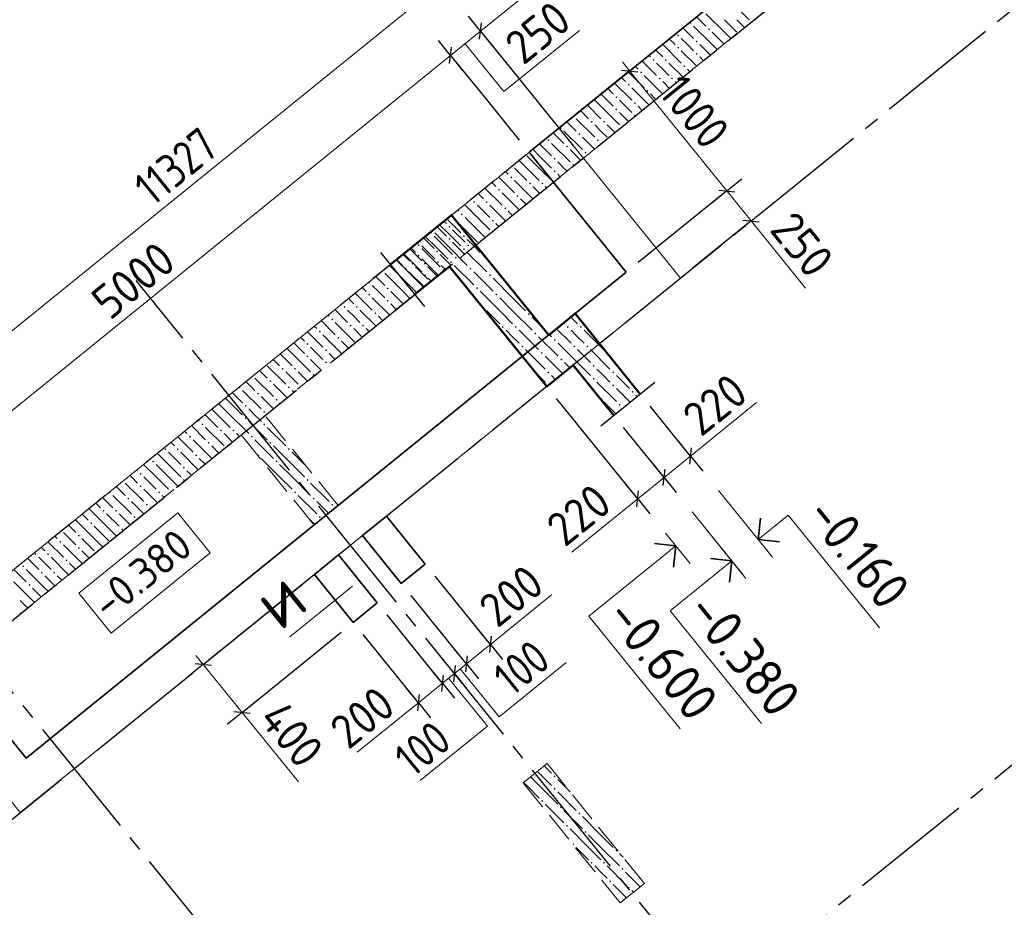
# Model space of a CAD drawing. Header units: millimetres. Extents: x 0 to 59400, y 0 to 42000.
# Tile 27 of 31: x 40098 to 46472, y 28832 to 34581. Entities that reach past the tile are written whole.
import ezdxf

# ---------------------------------------------------------------- set-up
doc = ezdxf.new("R2010")
doc.units = ezdxf.units.MM
doc.linetypes.add('______2', pattern=[270, 200, -70])
doc.linetypes.add('______5', pattern=[1100, 800, -100, 100, -100])
for name, color, linetype, lineweight in [('Standard', 7, 'Continuous', 25), ('ЖБ Перекрытие верхний уровень', 7, 'Continuous', 18), ('ЖБ Перекрытие нижний уровень с отделкой', 7, 'Continuous', 13), ('Общий01', 7, 'Continuous', 13), ('Примечания', 7, 'Continuous', 13), ('Размерная линия_ общее', 7, 'Continuous', 13)]:
    doc.layers.add(name, color=color, linetype=linetype, lineweight=lineweight)
for name, color, linetype, lineweight, true_color in [('ЖБ Пилон', 7, '______2', 13, 0xa0a0a0), ('ЖБ Стена верхний уровень', 7, '______2', 13, 0x656565), ('Оси', 7, '______5', 13, 0x656565)]:
    doc.layers.add(name, color=color, linetype=linetype, lineweight=lineweight, true_color=true_color)
doc.styles.add('ISOCPEUR', font='txt')

msp = doc.modelspace()

# ---------------------------------------------------------------- hatches: boundary and pattern name
at = {"layer": 'ЖБ Пилон', "linetype": 'Continuous', "lineweight": 18, "transparency": 33554687}
for points in [[(43554.1, 29679.6), (43560.6, 29686.1), (43567.1, 29679.6), (43560.6, 29673.1)], [(43554.1, 29599.6), (43560.6, 29606.1), (43567.1, 29599.6), (43560.6, 29593.1)], [(43474.1, 29519.6), (43480.6, 29526.1), (43487.1, 29519.6), (43480.6, 29513.1)], [(43674.1, 29559.6), (43675.8, 29561.3), (43681.6, 29554.1), (43680.6, 29553.1)], [(43594.1, 29479.6), (43600.6, 29486.1), (43607.1, 29479.6), (43600.6, 29473.1)], [(43714.1, 29439.6), (43720.6, 29446.1), (43727.1, 29439.6), (43720.6, 29433.1)], [(43634.1, 29359.6), (43640.6, 29366.1), (43647.1, 29359.6), (43640.6, 29353.1)], [(43754.1, 29319.6), (43760.6, 29326.1), (43767.1, 29319.6), (43760.6, 29313.1)], [(43676.8, 29242.3), (43680.6, 29246.1), (43687.1, 29239.6), (43682.6, 29235.1)], [(43954.1, 29199.6), (43960.6, 29206.1), (43967.1, 29199.6), (43960.6, 29193.1)], [(43794.1, 29119.6), (43800.6, 29126.1), (43807.1, 29119.6), (43800.6, 29113.1)], [(43874.1, 29119.6), (43880.6, 29126.1), (43887.1, 29119.6), (43880.6, 29113.1)], [(43994.1, 29079.6), (44000.6, 29086.1), (44007.1, 29079.6), (44000.6, 29073.1)], [(43914.1, 28999.6), (43920.6, 29006.1), (43927.1, 28999.6), (43920.6, 28993.1)], [(44034.1, 28959.6), (44040.6, 28966.1), (44047.1, 28959.6), (44040.6, 28953.1)]]:
    msp.add_hatch(color=7, dxfattribs=at).paths.add_polyline_path(points, flags=16)
at = {"layer": 'ЖБ Стена верхний уровень', "linetype": 'Continuous', "lineweight": 18, "transparency": 33554687}
for points in [[(44434.1, 34559.6), (44440.6, 34566.1), (44447.1, 34559.6), (44440.6, 34553.1)], [(44354.1, 34479.6), (44360.6, 34486.1), (44367.1, 34479.6), (44360.6, 34473.1)], [(44554.1, 34519.6), (44560.6, 34526.1), (44567.1, 34519.6), (44560.6, 34513.1)], [(44474.1, 34439.6), (44480.6, 34446.1), (44487.1, 34439.6), (44480.6, 34433.1)], [(44354.1, 34399.6), (44360.6, 34406.1), (44367.1, 34399.6), (44360.6, 34393.1)], [(44474.1, 34359.6), (44480.6, 34366.1), (44487.1, 34359.6), (44480.6, 34353.1)], [(44194.1, 34319.6), (44200.6, 34326.1), (44207.1, 34319.6), (44200.6, 34313.1)], [(44274.1, 34319.6), (44280.6, 34326.1), (44287.1, 34319.6), (44280.6, 34313.1)], [(44114.1, 34239.6), (44120.6, 34246.1), (44127.1, 34239.6), (44120.6, 34233.1)], [(44394.1, 34279.6), (44400.6, 34286.1), (44407.1, 34279.6), (44400.6, 34273.1)], [(44234.1, 34199.6), (44240.6, 34206.1), (44247.1, 34199.6), (44240.6, 34193.1)], [(44314.1, 34199.6), (44320.6, 34206.1), (44327.1, 34199.6), (44320.6, 34193.1)], [(44034.1, 34159.6), (44040.6, 34166.1), (44047.1, 34159.6), (44040.6, 34153.1)], [(44154.1, 34119.6), (44160.6, 34126.1), (44167.1, 34119.6), (44160.6, 34113.1)], [(43954.1, 34079.6), (43960.6, 34086.1), (43967.1, 34079.6), (43960.6, 34073.1)], [(44074.1, 34039.6), (44080.6, 34046.1), (44087.1, 34039.6), (44080.6, 34033.1)], [(43954.1, 33999.6), (43960.6, 34006.1), (43967.1, 33999.6), (43960.6, 33993.1)], [(43794.1, 33919.6), (43800.6, 33926.1), (43807.1, 33919.6), (43800.6, 33913.1)], [(43874.1, 33919.6), (43880.6, 33926.1), (43887.1, 33919.6), (43880.6, 33913.1)], [(44074.1, 33959.6), (44080.6, 33966.1), (44086.7, 33960), (44079.5, 33954.2)], [(43594.1, 33879.6), (43600.6, 33886.1), (43607.1, 33879.6), (43600.6, 33873.1)], [(43514.1, 33799.6), (43520.6, 33806.1), (43527.1, 33799.6), (43520.6, 33793.1)], [(43714.1, 33839.6), (43720.6, 33846.1), (43727.1, 33839.6), (43720.6, 33833.1)], [(43834.1, 33799.6), (43840.6, 33806.1), (43847.1, 33799.6), (43840.6, 33793.1)], [(43634.1, 33759.6), (43640.6, 33766.1), (43647.1, 33759.6), (43640.6, 33753.1)], [(43754.1, 33719.6), (43760.6, 33726.1), (43767.1, 33719.6), (43760.6, 33713.1)], [(43554.1, 33679.6), (43560.6, 33686.1), (43567.1, 33679.6), (43560.6, 33673.1)], [(43554.1, 33599.6), (43560.6, 33606.1), (43567.1, 33599.6), (43560.6, 33593.1)], [(43674.1, 33639.6), (43680.6, 33646.1), (43687.1, 33639.6), (43680.6, 33633.1)], [(43274.1, 33559.6), (43280.6, 33566.1), (43287.1, 33559.6), (43280.6, 33553.1)], [(43194.1, 33479.6), (43200.6, 33486.1), (43207.1, 33479.6), (43200.6, 33473.1)], [(43394.1, 33519.6), (43400.6, 33526.1), (43407.1, 33519.6), (43400.6, 33513.1)], [(43474.1, 33519.6), (43480.6, 33526.1), (43487.1, 33519.6), (43480.6, 33513.1)], [(43034.1, 33399.6), (43040.6, 33406.1), (43047.1, 33399.6), (43040.6, 33393.1)], [(43114.1, 33399.6), (43120.6, 33406.1), (43127.1, 33399.6), (43120.6, 33393.1)], [(43314.1, 33439.6), (43320.6, 33446.1), (43327.1, 33439.6), (43320.6, 33433.1)], [(43234.1, 33359.6), (43240.6, 33366.1), (43247.1, 33359.6), (43240.6, 33353.1)], [(42954.1, 33319.6), (42960.6, 33326.1), (42967.1, 33319.6), (42960.6, 33313.1)], [(43154.1, 33279.6), (43160.6, 33286.1), (43167.1, 33279.6), (43160.6, 33273.1)], [(42874.1, 33239.6), (42880.6, 33246.1), (42887.1, 33239.6), (42880.6, 33233.1)], [(42754.1, 33199.6), (42760.6, 33206.1), (42767.1, 33199.6), (42760.6, 33193.1)], [(42874.1, 33159.6), (42880.6, 33166.1), (42887.1, 33159.6), (42880.6, 33153.1)], [(42674.1, 33119.6), (42680.6, 33126.1), (42687.1, 33119.6), (42680.6, 33113.1)], [(42794.1, 33079.6), (42800.6, 33086.1), (42807.1, 33079.6), (42800.6, 33073.1)], [(42994.1, 33119.6), (43000.6, 33126.1), (43007.1, 33119.6), (43000.6, 33113.1)], [(42914.1, 33039.6), (42920.6, 33046.1), (42927.1, 33039.6), (42920.6, 33033.1)], [(42634.1, 32999.6), (42640.6, 33006.1), (42647.1, 32999.6), (42640.6, 32993.1)], [(42714.1, 32999.6), (42720.6, 33006.1), (42727.1, 32999.6), (42720.6, 32993.1)], [(42834.1, 32959.6), (42840.6, 32966.1), (42847.1, 32959.6), (42840.6, 32953.1)], [(42554.1, 32919.6), (42560.6, 32926.1), (42567.1, 32919.6), (42560.6, 32913.1)], [(42361.8, 32884.9), (42367.1, 32879.6), (42360.6, 32873.1), (42354.6, 32879.1)], [(42474.1, 32839.6), (42480.6, 32846.1), (42487.1, 32839.6), (42480.6, 32833.1)], [(42354.1, 32799.6), (42360.6, 32806.1), (42367.1, 32799.6), (42360.6, 32793.1)], [(42474.1, 32759.6), (42480.6, 32766.1), (42487.1, 32759.6), (42480.6, 32753.1)], [(42194.1, 32719.6), (42200.6, 32726.1), (42207.1, 32719.6), (42200.6, 32713.1)], [(42274.1, 32719.6), (42280.6, 32726.1), (42287.1, 32719.6), (42280.6, 32713.1)], [(42114.1, 32639.6), (42120.6, 32646.1), (42127.1, 32639.6), (42120.6, 32633.1)], [(42394.1, 32679.6), (42400.6, 32686.1), (42407.1, 32679.6), (42400.6, 32673.1)], [(42234.1, 32599.6), (42240.6, 32606.1), (42247.1, 32599.6), (42240.6, 32593.1)], [(42314.1, 32599.6), (42320.6, 32606.1), (42327.1, 32599.6), (42320.6, 32593.1)], [(42034.1, 32559.6), (42040.6, 32566.1), (42047.1, 32559.6), (42040.6, 32553.1)], [(42154.1, 32519.6), (42160.6, 32526.1), (42167.1, 32519.6), (42160.6, 32513.1)], [(41954.1, 32479.6), (41960.6, 32486.1), (41967.1, 32479.6), (41960.6, 32473.1)], [(42074.1, 32439.6), (42080.6, 32446.1), (42087.1, 32439.6), (42080.6, 32433.1)], [(41954.1, 32399.6), (41960.6, 32406.1), (41967.1, 32399.6), (41960.6, 32393.1)], [(41794.1, 32319.6), (41800.6, 32326.1), (41807.1, 32319.6), (41800.6, 32313.1)], [(41874.1, 32319.6), (41880.6, 32326.1), (41887.1, 32319.6), (41880.6, 32313.1)], [(42074.1, 32359.6), (42080.6, 32366.1), (42087.1, 32359.6), (42080.6, 32353.1)], [(41994.1, 32279.6), (42000.6, 32286.1), (42007.1, 32279.6), (42000.6, 32273.1)], [(41521.9, 32204.8), (41527.1, 32199.6), (41520.6, 32193.1), (41514.7, 32198.9)], [(41714.1, 32239.6), (41720.6, 32246.1), (41727.1, 32239.6), (41720.6, 32233.1)], [(41834.1, 32199.6), (41840.6, 32206.1), (41847.1, 32199.6), (41840.6, 32193.1)], [(41634.1, 32159.6), (41640.6, 32166.1), (41647.1, 32159.6), (41640.6, 32153.1)], [(41554.1, 32079.6), (41560.6, 32086.1), (41567.1, 32079.6), (41560.6, 32073.1)], [(41754.1, 32119.6), (41760.6, 32126.1), (41767.1, 32119.6), (41760.6, 32113.1)], [(41554.1, 31999.6), (41560.6, 32006.1), (41567.1, 31999.6), (41560.6, 31993.1)], [(41674.1, 32039.6), (41680.6, 32046.1), (41687.1, 32039.6), (41680.6, 32033.1)], [(41274.1, 31959.6), (41280.6, 31966.1), (41287.1, 31959.6), (41280.6, 31953.1)], [(41674.1, 31959.6), (41680.6, 31966.1), (41687.1, 31959.6), (41680.6, 31953.1)], [(41194.1, 31879.6), (41200.6, 31886.1), (41207.1, 31879.6), (41200.6, 31873.1)], [(41394.1, 31919.6), (41400.6, 31926.1), (41407.1, 31919.6), (41400.6, 31913.1)], [(41474.1, 31919.6), (41480.6, 31926.1), (41487.1, 31919.6), (41480.6, 31913.1)], [(41594.1, 31879.6), (41600.6, 31886.1), (41607.1, 31879.6), (41600.6, 31873.1)], [(41314.1, 31839.6), (41320.6, 31846.1), (41327.1, 31839.6), (41320.6, 31833.1)], [(41714.1, 31839.6), (41720.6, 31846.1), (41727.1, 31839.6), (41720.6, 31833.1)], [(41034.1, 31799.6), (41040.6, 31806.1), (41047.1, 31799.6), (41040.6, 31793.1)], [(41114.1, 31799.6), (41120.6, 31806.1), (41127.1, 31799.6), (41120.6, 31793.1)], [(41234.1, 31759.6), (41240.6, 31766.1), (41247.1, 31759.6), (41240.6, 31753.1)], [(41636.4, 31761.9), (41640.6, 31766.1), (41647.1, 31759.6), (41642.3, 31754.8)], [(41834.1, 31799.6), (41840.6, 31806.1), (41847.1, 31799.6), (41840.6, 31793.1)], [(40954.1, 31719.6), (40960.6, 31726.1), (40967.1, 31719.6), (40960.6, 31713.1)], [(41154.1, 31679.6), (41160.6, 31686.1), (41167.1, 31679.6), (41160.6, 31673.1)], [(41754.1, 31719.6), (41760.6, 31726.1), (41767.1, 31719.6), (41760.6, 31713.1)], [(41954.1, 31679.6), (41957.6, 31683.1), (41963.4, 31675.9), (41960.6, 31673.1)], [(40874.1, 31639.6), (40880.6, 31646.1), (40887.1, 31639.6), (40880.6, 31633.1)], [(40874.1, 31559.6), (40880.6, 31566.1), (40887.1, 31559.6), (40880.6, 31553.1)], [(41154.1, 31599.6), (41160.6, 31606.1), (41167.1, 31599.6), (41160.6, 31593.1)], [(41954.1, 31599.6), (41960.6, 31606.1), (41967.1, 31599.6), (41960.6, 31593.1)], [(40682, 31524.6), (40687.1, 31519.6), (40680.6, 31513.1), (40674.8, 31518.8)], [(40994.1, 31519.6), (41000.6, 31526.1), (41007.1, 31519.6), (41000.6, 31513.1)], [(41078.6, 31524.1), (41080.6, 31526.1), (41080.8, 31525.9)], [(41874.1, 31519.6), (41880.6, 31526.1), (41887.1, 31519.6), (41880.6, 31513.1)], [(40794.1, 31479.6), (40800.6, 31486.1), (40807.1, 31479.6), (40800.6, 31473.1)], [(40914.1, 31439.6), (40920.6, 31446.1), (40927.1, 31439.6), (40920.6, 31433.1)], [(41994.1, 31479.6), (42000.6, 31486.1), (42007.1, 31479.6), (42000.6, 31473.1)], [(42114.1, 31439.6), (42120.6, 31446.1), (42127.1, 31439.6), (42120.6, 31433.1)], [(40634.1, 31399.6), (40640.6, 31406.1), (40647.1, 31399.6), (40640.6, 31393.1)], [(40714.1, 31399.6), (40720.6, 31406.1), (40727.1, 31399.6), (40720.6, 31393.1)], [(40834.1, 31359.6), (40840.6, 31366.1), (40847.1, 31359.6), (40840.6, 31353.1)], [(42034.1, 31359.6), (42040.6, 31366.1), (42047.1, 31359.6), (42040.6, 31353.1)], [(40554.1, 31319.6), (40560.6, 31326.1), (40567.1, 31319.6), (40560.6, 31313.1)], [(40474.1, 31239.6), (40480.6, 31246.1), (40487.1, 31239.6), (40480.6, 31233.1)], [(40754.1, 31279.6), (40760.6, 31286.1), (40767.1, 31279.6), (40760.6, 31273.1)], [(40354.1, 31199.6), (40360.6, 31206.1), (40367.1, 31199.6), (40360.6, 31193.1)], [(40194.1, 31119.6), (40200.6, 31126.1), (40207.1, 31119.6), (40200.6, 31113.1)], [(40274.1, 31119.6), (40280.6, 31126.1), (40287.1, 31119.6), (40280.6, 31113.1)], [(40474.1, 31159.6), (40480.6, 31166.1), (40487.1, 31159.6), (40480.6, 31153.1)], [(40114.1, 31039.6), (40120.6, 31046.1), (40127.1, 31039.6), (40120.6, 31033.1)], [(40394.1, 31079.6), (40400.6, 31086.1), (40407.1, 31079.6), (40400.6, 31073.1)], [(40234.1, 30999.6), (40240.6, 31006.1), (40247.1, 30999.6), (40240.6, 30993.1)], [(40314.1, 30999.6), (40320.6, 31006.1), (40327.1, 30999.6), (40320.6, 30993.1)], [(40154.1, 30919.6), (40160.6, 30926.1), (40167.1, 30919.6), (40160.6, 30913.1)]]:
    msp.add_hatch(color=7, dxfattribs=at).paths.add_polyline_path(points, flags=16)
at = {"layer": 'Общий01', "linetype": 'Continuous', "lineweight": 13, "transparency": 33554687}
for points in [[(42974.1, 33172), (42967.6, 33178.5), (42974.1, 33185), (42980.6, 33178.5)], [(42680.1, 33130), (42673.6, 33136.5), (42678.1, 33141.1), (42680.3, 33142.8), (42686.6, 33136.5)], [(42974.1, 33088), (42967.6, 33094.5), (42974.1, 33101), (42980.6, 33094.5)], [(42680.1, 33046), (42673.6, 33052.5), (42680.1, 33059), (42686.6, 33052.5)], [(43100.1, 33046), (43093.6, 33052.5), (43100.1, 33059), (43106.6, 33052.5)], [(42596.1, 32962), (42589.6, 32968.5), (42596.1, 32975), (42602.6, 32968.5)], [(42806.1, 33004), (42799.6, 33010.5), (42806.1, 33017), (42812.6, 33010.5)], [(42890.1, 33004), (42883.6, 33010.5), (42890.1, 33017), (42896.6, 33010.5)], [(43016.1, 32962), (43009.6, 32968.5), (43016.1, 32975), (43022.6, 32968.5)], [(42722.1, 32920), (42715.6, 32926.5), (42722.1, 32933), (42728.6, 32926.5)], [(43142.1, 32920), (43135.6, 32926.5), (43142.1, 32933), (43148.6, 32926.5)], [(42638.1, 32836), (42631.6, 32842.5), (42638.1, 32849), (42644.6, 32842.5)], [(43058.1, 32836), (43051.6, 32842.5), (43058.1, 32849), (43064.6, 32842.5)], [(43184.1, 32794), (43177.6, 32800.5), (43184.1, 32807), (43190.6, 32800.5)], [(43094.7, 32717.6), (43100.1, 32723), (43106.6, 32716.5), (43100.5, 32710.4)], [(43394.1, 32668), (43387.6, 32674.5), (43394.1, 32681), (43400.6, 32674.5)], [(43226.1, 32584), (43219.6, 32590.5), (43226.1, 32597), (43232.6, 32590.5)], [(43310.1, 32584), (43303.6, 32590.5), (43310.1, 32597), (43316.6, 32590.5)], [(43646.1, 32584), (43639.6, 32590.5), (43646.1, 32597), (43652.6, 32590.5)], [(43730.1, 32584), (43723.6, 32590.5), (43730.1, 32597), (43736.6, 32590.5)], [(43436.1, 32542), (43429.6, 32548.5), (43436.1, 32555), (43442.6, 32548.5)], [(43562.1, 32500), (43555.6, 32506.5), (43562.1, 32513), (43568.6, 32506.5)], [(43352.1, 32458), (43345.6, 32464.5), (43352.1, 32471), (43358.6, 32464.5)], [(43688.1, 32458), (43681.6, 32464.5), (43688.1, 32471), (43694.6, 32464.5)], [(43772.1, 32458), (43765.6, 32464.5), (43772.1, 32471), (43778.6, 32464.5)], [(43478.1, 32416), (43471.6, 32422.5), (43478.1, 32429), (43484.6, 32422.5)], [(43604.1, 32374), (43597.6, 32380.5), (43604.1, 32387), (43610.6, 32380.5)], [(43898.1, 32416), (43891.6, 32422.5), (43896.2, 32427.1), (43902, 32419.9)], [(43814.1, 32332), (43807.6, 32338.5), (43814.1, 32345), (43820.6, 32338.5)], [(43520.1, 32290), (43513.6, 32296.5), (43520.1, 32303), (43526.6, 32296.5)], [(43814.1, 32248), (43807.6, 32254.5), (43814.1, 32261), (43820.6, 32254.5)], [(43940.1, 32290), (43933.6, 32296.5), (43940.1, 32303), (43946.6, 32296.5)], [(43515.4, 32210.6), (43513.6, 32212.5), (43520.1, 32219), (43522.6, 32216.4)], [(43940.1, 32206), (43933.6, 32212.5), (43940.1, 32219), (43946.6, 32212.5)], [(43852.5, 32131.4), (43856.1, 32135), (43862.6, 32128.5), (43858.3, 32124.2)], [(44066.1, 32164), (44059.6, 32170.5), (44066.1, 32177), (44072.6, 32170.5)], [(43982.1, 32080), (43975.6, 32086.5), (43982.1, 32093), (43988.6, 32086.5)]]:
    msp.add_hatch(color=7, dxfattribs=at).paths.add_polyline_path(points, flags=16)

# ---------------------------------------------------------------- linework, layer by layer
at = {"layer": 'Standard', "color": 7, "linetype": 'Continuous', "lineweight": 13, "transparency": 33554687}
msp.add_line((42252.4, 30912.6), (41847, 30584.3), dxfattribs=at)
at = {"layer": 'ЖБ Перекрытие верхний уровень', "color": 7, "linetype": 'Continuous', "lineweight": 35, "transparency": 33554687}
for p, q in [((46406.9, 36160.3), (43395.1, 33721.6)), ((43395.1, 33721.6), (44024.4, 32944.5)), ((44024.4, 32944.5), (40138.7, 29797.9)), ((42472, 31365.7), (42316.6, 31239.8)), ((42723.7, 31054.8), (42472, 31365.7)), ((42316.6, 31239.8), (42568.3, 30929)), ((42161.2, 31114), (42005.7, 30988.1)), ((42412.9, 30803.1), (42161.2, 31114)), ((42568.3, 30929), (42723.7, 31054.8)), ((42005.7, 30988.1), (42257.5, 30677.2)), ((42257.5, 30677.2), (42412.9, 30803.1)), ((40138.7, 29797.9), (39509.4, 30575))]:
    msp.add_line(p, q, dxfattribs=at)
at = {"layer": 'ЖБ Перекрытие нижний уровень с отделкой', "color": 7, "linetype": 'Continuous', "lineweight": 18, "transparency": 33554687}
for p, q in [((43589.4, 33879), (39315.1, 30417.7)), ((44376, 32907.5), (43589.4, 33879)), ((40101.7, 29446.3), (44376, 32907.5)), ((39315.1, 30417.7), (40101.7, 29446.3))]:
    msp.add_line(p, q, dxfattribs=at)
at = {"layer": 'ЖБ Пилон', "color": 253, "linetype": '______2', "lineweight": 13, "true_color": 0xa0a0a0, "transparency": 33554687}
for p, q in [((43512.3, 29763.3), (43356.9, 29637.4)), ((44141.6, 28986.1), (43512.3, 29763.3)), ((43356.9, 29637.4), (43986.2, 28860.2)), ((43986.2, 28860.2), (44141.6, 28986.1))]:
    msp.add_line(p, q, dxfattribs=at)
at = {"layer": 'ЖБ Пилон', "color": 9, "linetype": 'Continuous', "lineweight": 18, "true_color": 0xc7c7c7, "transparency": 33554687}
for p, q in [((43460.6, 29699.6), (43448.5, 29711.6)), ((43492.7, 29747.4), (43540.6, 29699.6)), ((43404.3, 29675.8), (43460.6, 29619.6)), ((43460.6, 29699.6), (43540.6, 29619.6)), ((43620.6, 29619.6), (43580.6, 29659.6)), ((43380.6, 29619.6), (43360.1, 29640)), ((43380.6, 29619.6), (43460.6, 29539.6)), ((43460.6, 29619.6), (43580.6, 29499.6)), ((43580.6, 29579.6), (43700.6, 29459.6)), ((43660.6, 29579.6), (43620.6, 29619.6)), ((43500.6, 29499.6), (43620.6, 29379.6)), ((43620.6, 29459.6), (43740.6, 29339.6)), ((43860.6, 29299.6), (43740.6, 29419.6)), ((43780.6, 29219.6), (43660.6, 29339.6)), ((43780.6, 29299.6), (43860.6, 29219.6)), ((43860.6, 29299.6), (43940.6, 29219.6)), ((43700.6, 29219.6), (43780.6, 29139.6)), ((43780.6, 29219.6), (43860.6, 29139.6)), ((43860.6, 29219.6), (43980.6, 29099.6)), ((43980.6, 29179.6), (44003.6, 29156.5)), ((43860.6, 29059.6), (43820.6, 29099.6)), ((43900.6, 29099.6), (44020.6, 28979.6)), ((43900.6, 29019.6), (43860.6, 29059.6)), ((44020.6, 29059.6), (44115.3, 28964.8)), ((43940.6, 28979.6), (44026.9, 28893.2)), ((44071.1, 28929), (44060.6, 28939.6))]:
    msp.add_line(p, q, dxfattribs=at)
at = {"layer": 'ЖБ Стена верхний уровень', "color": 251, "linetype": '______2', "lineweight": 13, "true_color": 0x656565, "transparency": 33554687}
for p, q in [((46406.5, 36160.3), (43589.4, 33879)), ((43746.7, 33684.7), (46563.9, 35966)), ((43589.4, 33879), (39315.1, 30417.7)), ((41687.3, 32017), (43746.7, 33684.7)), ((42159.3, 31434.1), (41687.3, 32017)), ((39472.4, 30223.4), (41531.8, 31891.1)), ((41531.8, 31891.1), (42003.8, 31308.3)), ((42003.8, 31308.3), (42159.3, 31434.1))]:
    msp.add_line(p, q, dxfattribs=at)
at = {"layer": 'ЖБ Стена верхний уровень', "color": 9, "linetype": 'Continuous', "lineweight": 18, "true_color": 0xc7c7c7, "transparency": 33554687}
for p, q in [((44700.6, 34699.6), (44820.6, 34579.6)), ((44660.6, 34499.6), (44540.6, 34619.6)), ((44480, 34600.2), (44540.6, 34539.6)), ((44660.6, 34579.6), (44740.6, 34499.6)), ((44740.6, 34579.6), (44790.3, 34529.8)), ((44391.6, 34528.6), (44460.6, 34459.6)), ((44580.6, 34419.6), (44460.6, 34539.6)), ((44580.6, 34499.6), (44657.7, 34422.4)), ((44660.6, 34499.6), (44701.9, 34458.2)), ((44303.2, 34457), (44340.6, 34419.6)), ((44420.6, 34419.6), (44380.6, 34459.6)), ((44214.7, 34385.4), (44260.6, 34339.6)), ((44259, 34421.2), (44260.6, 34419.6)), ((44260.6, 34419.6), (44380.6, 34299.6)), ((44380.6, 34379.6), (44480.9, 34279.2)), ((44460.6, 34379.6), (44420.6, 34419.6)), ((44500.6, 34419.6), (44569.3, 34350.8)), ((44580.6, 34419.6), (44613.5, 34386.6)), ((44126.3, 34313.8), (44220.6, 34219.6)), ((44170.5, 34349.6), (44180.6, 34339.6)), ((44260.6, 34259.6), (44220.6, 34299.6)), ((44300.6, 34299.6), (44392.5, 34207.6)), ((44500.6, 34339.6), (44525.1, 34315)), ((44037.9, 34242.2), (44140.6, 34139.6)), ((44082.1, 34278), (44100.6, 34259.6)), ((44300.6, 34219.6), (44260.6, 34259.6)), ((44420.6, 34259.6), (44436.7, 34243.4)), ((43949.5, 34170.6), (44060.6, 34059.6)), ((43993.7, 34206.4), (44020.6, 34179.6)), ((44259.9, 34100.3), (44140.6, 34219.6)), ((44260.6, 34179.6), (44304.1, 34136)), ((44340.6, 34179.6), (44348.3, 34171.8)), ((43905.3, 34134.8), (43940.6, 34099.6)), ((44171.5, 34028.7), (44060.6, 34139.6)), ((43816.9, 34063.2), (43860.6, 34019.6)), ((43861.1, 34099), (43940.6, 34019.6)), ((44020.6, 34019.6), (43980.6, 34059.6)), ((44180.6, 34099.6), (44215.7, 34064.5)), ((43728.5, 33991.6), (43780.6, 33939.6)), ((43780.6, 34019.6), (43772.7, 34027.4)), ((43780.6, 34019.6), (43860.6, 33939.6)), ((43860.6, 34019.6), (43980.6, 33899.6)), ((43980.6, 33979.6), (44038.9, 33921.3)), ((44060.6, 33979.6), (44020.6, 34019.6)), ((44100.6, 34019.6), (44127.3, 33992.9)), ((43640.1, 33920), (43700.6, 33859.6)), ((43700.6, 33939.6), (43820.6, 33819.6)), ((43551.7, 33848.5), (43620.6, 33779.6)), ((43620.6, 33859.6), (43740.6, 33739.6)), ((43860.6, 33859.6), (43820.6, 33899.6)), ((43900.6, 33819.6), (43860.6, 33859.6)), ((43900.6, 33899.6), (43950.5, 33849.7)), ((43817.9, 33742.3), (43740.6, 33819.6)), ((43460.6, 33699.6), (43419.1, 33741.1)), ((43463.3, 33776.9), (43540.6, 33699.6)), ((43540.6, 33779.6), (43660.6, 33659.6)), ((43729.4, 33670.7), (43660.6, 33739.6)), ((43860.6, 33779.6), (43862.1, 33778.1)), ((43380.6, 33619.6), (43330.7, 33669.5)), ((43380.6, 33699.6), (43460.6, 33619.6)), ((43460.6, 33699.6), (43540.6, 33619.6)), ((43620.6, 33619.6), (43580.6, 33659.6)), ((43260.6, 33579.6), (43242.3, 33597.9)), ((43300.6, 33619.6), (43380.6, 33539.6)), ((43380.6, 33619.6), (43460.6, 33539.6)), ((43460.6, 33619.6), (43552.6, 33527.5)), ((43641, 33599.1), (43620.6, 33619.6)), ((43198.1, 33562.1), (43300.6, 33459.6)), ((43300.6, 33539.6), (43420, 33420.1)), ((43580.6, 33579.6), (43596.8, 33563.3)), ((43109.6, 33490.5), (43220.6, 33379.6)), ((43153.8, 33526.3), (43180.6, 33499.6)), ((43460.6, 33459.6), (43420.6, 33499.6)), ((43500.6, 33499.6), (43508.4, 33491.7)), ((43100.6, 33419.6), (43065.4, 33454.7)), ((43220.6, 33459.6), (43331.6, 33348.5)), ((43375.8, 33384.3), (43340.6, 33419.6)), ((43464.2, 33455.9), (43460.6, 33459.6)), ((42932.8, 33347.3), (42940.6, 33339.6)), ((43060.6, 33299.6), (42977, 33383.1)), ((43060.6, 33379.6), (43140.6, 33299.6)), ((43140.6, 33379.6), (43243.2, 33277)), ((43287.4, 33312.7), (43260.6, 33339.6)), ((42844.4, 33275.7), (42860.6, 33259.6)), ((42980.6, 33219.6), (42888.6, 33311.5)), ((42980.6, 33299.6), (43060.6, 33219.6)), ((43060.6, 33299.6), (43140.6, 33219.6)), ((42820.6, 33219.6), (42800.2, 33239.9)), ((42860.6, 33179.6), (42820.6, 33219.6)), ((42900.6, 33219.6), (42980.6, 33139.6)), ((42980.6, 33219.6), (43060.6, 33139.6)), ((43060.6, 33219.6), (43110.6, 33169.6)), ((43199, 33241.2), (43180.6, 33259.6)), ((42711.8, 33168.3), (42780.6, 33099.6)), ((42780.6, 33179.6), (42900.6, 33059.6)), ((42660.6, 33059.6), (42623.4, 33096.7)), ((42700.6, 33099.6), (42820.6, 32979.6)), ((42900.6, 33139.6), (42978, 33062.2)), ((43022.2, 33098), (43020.6, 33099.6)), ((42579.2, 33060.9), (42620.6, 33019.6)), ((42700.6, 33019.6), (42660.6, 33059.6)), ((42820.6, 33059.6), (42889.6, 32990.6)), ((42490.8, 32989.4), (42540.6, 32939.6)), ((42660.6, 32899.6), (42540.6, 33019.6)), ((42660.6, 32979.6), (42740.6, 32899.6)), ((42740.6, 32979.6), (42801.2, 32919)), ((42402.4, 32917.8), (42460.6, 32859.6)), ((42580.6, 32819.6), (42460.6, 32939.6)), ((42580.6, 32899.6), (42660.6, 32819.6)), ((42660.6, 32899.6), (42712.7, 32847.4)), ((42314, 32846.2), (42340.6, 32819.6)), ((42420.6, 32819.6), (42380.6, 32859.6)), ((42225.6, 32774.6), (42260.6, 32739.6)), ((42269.8, 32810.4), (42380.6, 32699.6)), ((42380.6, 32779.6), (42491.7, 32668.4)), ((42460.6, 32779.6), (42420.6, 32819.6)), ((42500.6, 32819.6), (42580.1, 32740)), ((42580.6, 32819.6), (42624.3, 32775.8)), ((42660.6, 32819.6), (42668.5, 32811.6)), ((42137.2, 32703), (42220.6, 32619.6)), ((42500.6, 32739.6), (42535.9, 32704.2)), ((42093, 32667.2), (42100.6, 32659.6)), ((42260.6, 32659.6), (42220.6, 32699.6)), ((42300.6, 32619.6), (42260.6, 32659.6)), ((42300.6, 32699.6), (42403.3, 32596.8)), ((42420.6, 32659.6), (42447.5, 32632.6)), ((42004.5, 32595.6), (42020.6, 32579.6)), ((42048.7, 32631.4), (42140.6, 32539.6)), ((42260.6, 32499.6), (42140.6, 32619.6)), ((42260.6, 32579.6), (42314.9, 32525.2)), ((42340.6, 32579.6), (42359.1, 32561)), ((41916.1, 32524), (41940.6, 32499.6)), ((41960.3, 32559.8), (42060.6, 32459.6)), ((42180.6, 32419.6), (42060.6, 32539.6)), ((41827.7, 32452.4), (41860.6, 32419.6)), ((41871.9, 32488.2), (41940.6, 32419.6)), ((42020.6, 32419.6), (41980.6, 32459.6)), ((42180.6, 32499.6), (42226.5, 32453.6)), ((42260.6, 32499.6), (42270.7, 32489.4)), ((41783.5, 32416.6), (41860.6, 32339.6)), ((41860.6, 32419.6), (41980.6, 32299.6)), ((42060.6, 32379.6), (42020.6, 32419.6)), ((42100.6, 32419.6), (42138.1, 32382.1)), ((42180.6, 32419.6), (42182.3, 32417.8)), ((41700.6, 32339.6), (41820.6, 32219.6)), ((41739.3, 32380.8), (41780.6, 32339.6)), ((41980.6, 32379.6), (42049.7, 32310.5)), ((41620.6, 32259.6), (41740.6, 32139.6)), ((41650.9, 32309.2), (41700.6, 32259.6)), ((41860.6, 32259.6), (41820.6, 32299.6)), ((41900.6, 32219.6), (41860.6, 32259.6)), ((41900.6, 32299.6), (41961.3, 32238.9)), ((41562.5, 32237.6), (41620.6, 32179.6)), ((41828.7, 32131.5), (41740.6, 32219.6)), ((41460.6, 32099.6), (41429.9, 32130.3)), ((41474.1, 32166.1), (41540.6, 32099.6)), ((41540.6, 32179.6), (41660.6, 32059.6)), ((41740.3, 32059.9), (41660.6, 32139.6)), ((41860.6, 32179.6), (41872.9, 32167.3)), ((41385.7, 32094.5), (41460.6, 32019.6)), ((41460.6, 32099.6), (41540.6, 32019.6)), ((41780.6, 32099.6), (41784.5, 32095.7)), ((41300.6, 32019.6), (41380.6, 31939.6)), ((41380.6, 32019.6), (41341.5, 32058.7)), ((41380.6, 32019.6), (41460.6, 31939.6)), ((41460.6, 32019.6), (41563.4, 31916.7)), ((41620.6, 32019.6), (41580.6, 32059.6)), ((41651.8, 31988.3), (41620.6, 32019.6)), ((41208.9, 31951.3), (41300.6, 31859.6)), ((41260.6, 31979.6), (41253.1, 31987.1)), ((41300.6, 31939.6), (41420.6, 31819.6)), ((41580.6, 31979.6), (41607.6, 31952.5)), ((41607.6, 31952.5), (41700.6, 31859.6)), ((41660.6, 31979.6), (41651.8, 31988.3)), ((41700.6, 31939.6), (41820.6, 31819.6)), ((41120.5, 31879.7), (41220.6, 31779.6)), ((41164.7, 31915.5), (41180.6, 31899.6)), ((41460.6, 31859.6), (41420.6, 31899.6)), ((41500.6, 31899.6), (41519.2, 31880.9)), ((41563.4, 31916.7), (41580.6, 31899.6)), ((41100.6, 31819.6), (41076.3, 31843.9)), ((41220.6, 31859.6), (41340.6, 31739.6)), ((41386.6, 31773.5), (41340.6, 31819.6)), ((41475, 31845.1), (41460.6, 31859.6)), ((41620.6, 31859.6), (41740.6, 31739.6)), ((41860.6, 31699.6), (41740.6, 31819.6)), ((41060.6, 31699.6), (40987.8, 31772.3)), ((41060.6, 31779.6), (41140.6, 31699.6)), ((41140.6, 31779.6), (41254, 31666.1)), ((41860.6, 31779.6), (41940.6, 31699.6)), ((40980.6, 31619.6), (40899.4, 31700.7)), ((40980.6, 31699.6), (41060.6, 31619.6)), ((41060.6, 31699.6), (41140.6, 31619.6)), ((41298.2, 31701.9), (41260.6, 31739.6)), ((41780.6, 31619.6), (41660.6, 31739.6)), ((41780.6, 31699.6), (41860.6, 31619.6)), ((41860.6, 31699.6), (41940.6, 31619.6)), ((40820.6, 31619.6), (40811, 31629.1)), ((40860.6, 31579.6), (40820.6, 31619.6)), ((40855.2, 31664.9), (40860.6, 31659.6)), ((40900.6, 31619.6), (40980.6, 31539.6)), ((40980.6, 31619.6), (41060.6, 31539.6)), ((41060.6, 31619.6), (41121.4, 31558.7)), ((41209.8, 31630.3), (41180.6, 31659.6)), ((41780.6, 31619.6), (41860.6, 31539.6)), ((41860.6, 31619.6), (41980.6, 31499.6)), ((40722.6, 31557.5), (40780.6, 31499.6)), ((40780.6, 31579.6), (40900.6, 31459.6)), ((41980.6, 31579.6), (42100.6, 31459.6)), ((40700.6, 31499.6), (40820.6, 31379.6)), ((40900.6, 31539.6), (40988.8, 31451.4)), ((41033, 31487.2), (41020.6, 31499.6)), ((41900.6, 31499.6), (42020.6, 31379.6)), ((40590, 31450.1), (40620.6, 31419.6)), ((40660.6, 31459.6), (40634.2, 31485.9)), ((40700.6, 31419.6), (40660.6, 31459.6)), ((40820.6, 31459.6), (40900.4, 31379.8)), ((42020.6, 31459.6), (42096.7, 31383.5)), ((40501.6, 31378.5), (40540.6, 31339.6)), ((40660.6, 31299.6), (40545.8, 31414.3)), ((40660.6, 31379.6), (40740.6, 31299.6)), ((40740.6, 31379.6), (40812, 31308.2)), ((40944.6, 31415.6), (40940.6, 31419.6)), ((42140.9, 31419.3), (42140.6, 31419.6)), ((40413.2, 31307), (40460.6, 31259.6)), ((40580.6, 31219.6), (40460.6, 31339.6)), ((40580.6, 31299.6), (40660.6, 31219.6)), ((40660.6, 31299.6), (40723.6, 31236.6)), ((41969.5, 31350.7), (42008.3, 31311.9)), ((40324.8, 31235.4), (40340.6, 31219.6)), ((40420.6, 31219.6), (40380.6, 31259.6)), ((40280.6, 31199.6), (40380.6, 31099.6)), ((40380.6, 31179.6), (40500.6, 31059.6)), ((40460.6, 31179.6), (40420.6, 31219.6)), ((40500.6, 31219.6), (40580.6, 31139.6)), ((40580.6, 31219.6), (40635.1, 31165)), ((40660.6, 31219.6), (40679.4, 31200.8)), ((40236.4, 31163.8), (40260.6, 31139.6)), ((40500.6, 31139.6), (40546.7, 31093.4)), ((40148, 31092.2), (40220.6, 31019.6)), ((40260.6, 31059.6), (40220.6, 31099.6)), ((40300.6, 31019.6), (40260.6, 31059.6)), ((40300.6, 31099.6), (40414.1, 30986)), ((40420.6, 31059.6), (40458.3, 31021.8)), ((40059.6, 31020.6), (40140.6, 30939.6)), ((40260.6, 30899.6), (40140.6, 31019.6)), ((40180.6, 30819.6), (40060.6, 30939.6)), ((40260.6, 30979.6), (40325.7, 30914.4)), ((40340.6, 30979.6), (40369.9, 30950.2)), ((40180.6, 30899.6), (40237.3, 30842.8)), ((40260.6, 30899.6), (40281.5, 30878.6)), ((40100.6, 30819.6), (40148.9, 30771.2)), ((40180.6, 30819.6), (40193.1, 30807)), ((40100.6, 30739.6), (40104.7, 30735.4))]:
    msp.add_line(p, q, dxfattribs=at)
at = {"layer": 'Общий01', "color": 7, "linetype": 'Continuous', "lineweight": 13, "transparency": 33554687}
for p, q in [((42869.1, 33283.5), (42953.1, 33199.5)), ((42869.1, 33199.5), (42815.9, 33252.6)), ((42785.1, 33115.5), (42723.1, 33177.5)), ((42785.1, 33199.5), (42869.1, 33115.5)), ((42869.1, 33199.5), (42953.1, 33115.5)), ((43037.1, 33115.5), (42995.1, 33157.5)), ((42659.1, 33073.5), (42630.3, 33102.3)), ((42701.1, 33115.5), (42785.1, 33031.5)), ((42785.1, 33115.5), (42869.1, 33031.5)), ((42869.1, 33115.5), (42995.1, 32989.5)), ((43079.1, 33073.5), (43037.1, 33115.5)), ((42537.4, 33027.1), (42575.1, 32989.5)), ((42583.8, 33064.7), (42701.1, 32947.5)), ((42701.1, 33031.5), (42808, 32924.5)), ((42995.1, 33073.5), (43121.1, 32947.5)), ((43121.1, 33031.5), (43134.5, 33018)), ((42854.4, 32962.1), (42827.1, 32989.5)), ((42911.1, 32989.5), (43037.1, 32863.5)), ((42545.4, 32935.2), (42617.1, 32863.5)), ((42617.1, 32947.5), (42715.2, 32849.4)), ((42761.6, 32887), (42743.1, 32905.5)), ((43037.1, 32947.5), (43163.1, 32821.5)), ((43289.1, 32779.5), (43163.1, 32905.5)), ((42668.8, 32811.8), (42659.1, 32821.5)), ((43205.1, 32695.5), (43079.1, 32821.5)), ((43205.1, 32779.5), (43289.1, 32695.5)), ((43289.1, 32779.5), (43373.1, 32695.5)), ((43076.7, 32739.8), (43079.1, 32737.5)), ((43121.1, 32695.5), (43205.1, 32611.5)), ((43205.1, 32695.5), (43289.1, 32611.5)), ((43289.1, 32695.5), (43415.1, 32569.5)), ((43415.1, 32653.5), (43492.2, 32576.4)), ((43666.2, 32654.4), (43709.1, 32611.5)), ((43573.3, 32579.2), (43667.1, 32485.5)), ((43619.7, 32616.8), (43625.1, 32611.5)), ((43289.1, 32527.5), (43247.1, 32569.5)), ((43331.1, 32485.5), (43289.1, 32527.5)), ((43331.1, 32569.5), (43457.1, 32443.5)), ((43457.1, 32527.5), (43583.1, 32401.5)), ((43526.9, 32541.6), (43541.1, 32527.5)), ((43709.1, 32527.5), (43667.1, 32569.5)), ((43751.1, 32485.5), (43709.1, 32527.5)), ((43751.1, 32569.5), (43877.1, 32443.5)), ((43709.1, 32359.5), (43583.1, 32485.5)), ((43373.1, 32443.5), (43499.1, 32317.5)), ((43611.8, 32288.7), (43499.1, 32401.5)), ((43709.1, 32443.5), (43793.1, 32359.5)), ((43793.1, 32443.5), (43919.1, 32317.5)), ((43625.1, 32359.5), (43658.3, 32326.3)), ((43709.1, 32359.5), (43793.1, 32275.5)), ((43457.1, 32275.5), (43434.3, 32298.2)), ((43499.1, 32233.5), (43457.1, 32275.5)), ((43541.1, 32275.5), (43565.4, 32251.1)), ((43877.1, 32275.5), (43835.1, 32317.5)), ((43919.1, 32233.5), (43877.1, 32275.5)), ((43961.1, 32275.5), (44045.1, 32191.5)), ((43835.1, 32233.5), (43961.1, 32107.5)), ((43961.1, 32191.5), (44049.7, 32102.8)), ((44096.1, 32140.4), (44087.1, 32149.5)), ((43877.1, 32107.5), (43956.9, 32027.7)), ((44003.3, 32065.3), (44003.1, 32065.5)), ((44621.7, 31531.2), (44970.7, 31100.1)), ((44621.7, 31531.2), (44970.7, 31100.1)), ((44450.7, 31392.7), (44781.3, 30984.5)), ((44450.7, 31392.7), (44799.7, 30961.7)), ((44279.7, 31254.3), (44419, 31082.3)), ((44279.7, 31254.3), (44437.4, 31059.5))]:
    msp.add_line(p, q, dxfattribs=at)
at = {"layer": 'Общий01', "color": 7, "linetype": 'Continuous', "lineweight": 25, "transparency": 33554687}
for p, q in [((42434.3, 33072.3), (42717.5, 32722.6)), ((44208.8, 32231.7), (43859.1, 31948.5))]:
    msp.add_line(p, q, dxfattribs=at)
at = {"layer": 'Общий01', "color": 7, "linetype": 'Continuous', "lineweight": 35, "transparency": 33554687}
for p, q in [((44878.5, 31214), (44892.9, 31351.7)), ((44345.2, 31173.4), (44207.5, 31187.8)), ((44345.2, 31173.4), (44330.7, 31035.7)), ((44878.5, 31214), (45016.2, 31199.5)), ((44707.5, 31075.6), (44569.8, 31090)), ((44707.5, 31075.6), (44693, 30937.9))]:
    msp.add_line(p, q, dxfattribs=at)
at = {"layer": 'Общий01', "color": 7, "linetype": 'Continuous', "lineweight": 50, "transparency": 33554687}
for points in [[(42497.3, 32994.6), (42893.6, 33315.5), (43522.9, 32538.4), (43693.9, 32676.8), (44115.5, 32156.2)], [(42654.6, 32800.3), (42880, 32982.8), (43509.3, 32205.7), (43680.2, 32344.1), (43944.6, 32017.7)]]:
    msp.add_lwpolyline(points, dxfattribs=at)
at = {"layer": 'Общий01', "color": 7, "linetype": 'Continuous', "lineweight": 18, "transparency": 33554687}
msp.add_lwpolyline([(40689.4, 30607), (41331.8, 31127.2), (41122.1, 31386.2), (40479.6, 30866), (40689.4, 30607)], dxfattribs=at)
at = {"layer": 'Общий01', "color": 7, "linetype": 'Continuous', "lineweight": 13, "transparency": 33554687}
for points in [[(44878.5, 31214), (45073.2, 31371.7), (45664.1, 30641.9)], [(44345.2, 31173.4), (43782.9, 30718), (44373.8, 29988.2)], [(44707.5, 31075.6), (44308.3, 30752.3), (44899.3, 30022.6)]]:
    msp.add_lwpolyline(points, dxfattribs=at)
at = {"layer": 'Оси', "color": 8, "linetype": '______5', "lineweight": -3, "transparency": 33554687}
for p, q in [((36993.3, 28215.9), (49202.3, 38102.5)), ((39744.2, 29156.8), (49831.6, 37325.4)), ((42135.6, 26203.6), (52223, 34372.2)), ((52229, 18840.1), (40850.9, 32890.9)), ((50441.6, 17392.6), (39063.5, 31443.4))]:
    msp.add_line(p, q, dxfattribs=at)
at = {"layer": 'Примечания', "color": 7, "linetype": 'Continuous', "lineweight": 13, "transparency": 33554687}
for p, q in [((44833, 33277.6), (45185.4, 32842.4)), ((44441, 31754.2), (44868.4, 32100.4)), ((43671.6, 31131.2), (44099.1, 31477.3)), ((43541.5, 30855.4), (43145.2, 30534.4)), ((42678.9, 30156.8), (42282.6, 29835.9)), ((41537.7, 30094.4), (41902.7, 29643.6))]:
    msp.add_line(p, q, dxfattribs=at)
for points in [[(42980.6, 34425.4), (43232.3, 34114.6), (43721.9, 34511.1)], [(42949.3, 30375.8), (43201.1, 30065), (43636.3, 30417.4)], [(42874.7, 30315.4), (43126.5, 30004.5), (42691.3, 29652.1)]]:
    msp.add_lwpolyline(points, dxfattribs=at)
at = {"layer": 'Размерная линия_ общее', "color": 7, "linetype": 'Continuous', "lineweight": 13, "transparency": 33554687}
for p, q in [((43081, 34506.7), (45801, 36709.4)), ((42886.7, 34349.4), (43081, 34506.7)), ((39001, 31202.8), (42886.7, 34349.4)), ((44046.4, 34249), (43999.2, 34307.3)), ((44046.4, 34249), (44675.7, 33471.9)), ((44675.7, 33471.9), (44833, 33277.6)), ((44833, 33277.6), (44880.2, 33219.3)), ((44270, 31615.8), (44441, 31754.2)), ((44441, 31754.2), (44499.3, 31801.4)), ((44099.1, 31477.3), (44270, 31615.8)), ((44099.1, 31477.3), (44040.8, 31430.1)), ((43145.2, 30534.4), (43203.5, 30581.6)), ((41285.9, 30405.2), (41238.7, 30463.5)), ((42989.8, 30408.5), (42912, 30345.6)), ((41285.9, 30405.2), (41537.7, 30094.4)), ((42912, 30345.6), (42834.3, 30282.7)), ((42834.3, 30282.7), (42678.9, 30156.8)), ((42678.9, 30156.8), (42620.6, 30109.6)), ((41537.7, 30094.4), (41584.9, 30036.1))]:
    msp.add_line(p, q, dxfattribs=at)
at = {"layer": 'Размерная линия_ общее', "color": 253, "linetype": 'Continuous', "lineweight": -3, "true_color": 0xa0a0a0, "transparency": 33554687}
for p, q in [((43081, 34506.7), (43002.3, 34603.9)), ((43081, 34506.7), (43159.7, 34409.6)), ((42886.7, 34349.4), (42808.1, 34446.6)), ((42886.7, 34349.4), (42965.4, 34252.3)), ((44046.4, 34249), (44143.5, 34327.7)), ((44046.4, 34249), (43472.8, 33784.6)), ((44046.4, 34249), (43949.2, 34170.4)), ((44675.7, 33471.9), (44772.8, 33550.6)), ((44675.7, 33471.9), (44102.1, 33007.4)), ((44675.7, 33471.9), (44578.5, 33393.2)), ((44833, 33277.6), (44930.2, 33356.3)), ((44833, 33277.6), (44453.7, 32970.5)), ((44833, 33277.6), (44735.9, 33198.9)), ((44441, 31754.2), (44362.3, 31851.4)), ((44441, 31754.2), (44519.7, 31657.1)), ((44270, 31615.8), (44191.4, 31712.9)), ((44099.1, 31477.3), (44020.4, 31574.5)), ((44270, 31615.8), (44348.7, 31518.7)), ((44099.1, 31477.3), (44177.7, 31380.2)), ((41285.9, 30405.2), (41928, 30925.2)), ((41537.7, 30094.4), (42179.7, 30614.3)), ((43145.2, 30534.4), (43066.5, 30631.5)), ((43145.2, 30534.4), (43223.8, 30437.3)), ((41285.9, 30405.2), (41383.1, 30483.9)), ((42989.8, 30408.5), (42911.1, 30505.7)), ((42912, 30345.6), (42833.4, 30442.7)), ((42989.8, 30408.5), (43068.4, 30311.4)), ((41285.9, 30405.2), (41188.8, 30326.6)), ((42834.3, 30282.7), (42755.7, 30379.8)), ((42912, 30345.6), (42990.7, 30248.5)), ((42912, 30345.6), (42912, 30345.6)), ((42834.3, 30282.7), (42913, 30185.5)), ((42678.9, 30156.8), (42600.2, 30254)), ((41537.7, 30094.4), (41634.8, 30173)), ((42678.9, 30156.8), (42757.6, 30059.7)), ((41537.7, 30094.4), (41440.5, 30015.7))]:
    msp.add_line(p, q, dxfattribs=at)
at = {"layer": 'Размерная линия_ общее', "color": 7, "linetype": 'Continuous', "lineweight": 25, "transparency": 33554687}
for p, q in [((43075.5, 34454), (43086.5, 34559.5)), ((42881.2, 34296.7), (42892.3, 34402.2)), ((43993.6, 34254.6), (44099.1, 34243.5)), ((44623, 33477.4), (44728.4, 33466.4)), ((44780.3, 33283.2), (44885.8, 33272.1)), ((44435.5, 31701.5), (44446.5, 31807)), ((44264.5, 31563.1), (44275.6, 31668.5)), ((44093.5, 31424.6), (44104.6, 31530.1)), ((43150.7, 30587.2), (43139.6, 30481.7)), ((41233.2, 30410.8), (41338.7, 30399.7)), ((42995.3, 30461.3), (42984.2, 30355.8)), ((42917.6, 30398.4), (42906.5, 30292.9)), ((42839.9, 30335.4), (42828.8, 30229.9)), ((42684.4, 30209.6), (42673.4, 30104.1)), ((41484.9, 30099.9), (41590.4, 30088.8))]:
    msp.add_line(p, q, dxfattribs=at)
at = {"layer": 'Размерная линия_ общее', "color": 7, "linetype": 'Continuous', "lineweight": 13, "transparency": 33554687}
for points in [[(36843.8, 29970.6), (41020.3, 33352.8), (41020.3, 33352.8), (45646.4, 37098.9)], [(43145.2, 30534.4), (43120, 30514), (43120, 30514), (43058.6, 30464.3), (43058.6, 30464.3), (42989.8, 30408.5)]]:
    msp.add_lwpolyline(points, dxfattribs=at)
at = {"layer": 'Размерная линия_ общее', "color": 253, "linetype": 'Continuous', "lineweight": -3, "true_color": 0xa0a0a0, "transparency": 33554687}
for points in [[(43081, 34506.7), (43320.8, 34210.6), (43320.8, 34210.6), (43683.8, 33762.4)], [(42886.7, 34349.4), (43118.9, 34062.7), (43118.9, 34062.7), (43332.1, 33799.4)], [(44099.1, 31477.3), (44088.4, 31490.6), (44088.4, 31490.6), (43572.2, 32127.9)], [(44441, 31754.2), (44430.3, 31767.5), (44430.3, 31767.5), (44178.5, 32078.4)], [(44270, 31615.8), (44259.3, 31629), (44259.3, 31629), (44007.5, 31940)], [(43145.2, 30534.4), (43134.7, 30547.4), (43134.7, 30547.4), (42786.7, 30977.1)], [(42989.8, 30408.5), (42979.8, 30420.9), (42979.8, 30420.9), (42631.2, 30851.3)], [(42834.3, 30282.7), (42824.8, 30294.4), (42824.8, 30294.4), (42475.8, 30725.4)], [(42678.9, 30156.8), (42670, 30167.9), (42670, 30167.9), (42320.4, 30599.5)]]:
    msp.add_lwpolyline(points, dxfattribs=at)

# ---------------------------------------------------------------- texts
at = {"layer": 'Общий01', "color": 7, "linetype": 'Continuous', "lineweight": 25, "transparency": 33554687, "char_height": 250, "attachment_point": 7, "rotation": 309, "style": 'ISOCPEUR'}
for s, insert, width in [('\\W0.90;-0.160', (45176.5, 31365.1), 1011.772), ('\\W0.95;-0.380', (44406.6, 30744.6), 1067.862), ('\\W0.95;-0.600', (43881.1, 30710.2), 1067.859)]:
    msp.add_mtext(s, dxfattribs=dict(at, insert=insert, width=width))
at = {"layer": 'Общий01', "color": 7, "linetype": 'Continuous', "lineweight": 18, "transparency": 33554687, "insert": (40669.1, 30684.9), "char_height": 200, "width": 854.293, "attachment_point": 7, "rotation": 39, "style": 'ISOCPEUR'}
msp.add_mtext('\\W0.95;-0.380', dxfattribs=at)
at = {"layer": 'Общий01', "color": 7, "linetype": 'Continuous', "lineweight": 35, "transparency": 33554687, "insert": (41788.1, 30617.7), "char_height": 350, "width": 380.809, "attachment_point": 7, "rotation": 39, "style": 'ISOCPEUR'}
msp.add_mtext('\\W0.78;и', dxfattribs=at)
at = {"layer": 'Размерная линия_ общее', "color": 7, "linetype": 'Continuous', "lineweight": 25, "transparency": 33554687, "char_height": 220, "attachment_point": 7, "style": 'ISOCPEUR'}
for s, insert, width, rotation in [('\\W0.91;250', (43358.2, 34280.9), 561.984, 39), ('\\W0.87;1000', (44226.8, 34105.7), 666.902, 309), ('\\W0.84;11327', (40957.2, 33365.9), 773.739, 39), ('\\W0.91;250', (44945.8, 33217.8), 561.984, 309), ('\\W0.93;5000', (40681.6, 32628.1), 718.099, 39), ('\\W0.91;220', (44508.6, 31873.3), 561.984, 39), ('\\W0.91;220', (43626.6, 31159.1), 561.99, 39), ('\\W0.91;200', (43189.5, 30634.6), 561.984, 39), ('\\W0.83;100', (43283.2, 30191.1), 508.563, 39), ('\\W0.91;200', (42225.4, 29847.2), 561.984, 39), ('\\W0.92;400', (41637.9, 30050.1), 584.441, 309), ('\\W0.83;100', (42642.5, 29667), 508.574, 39)]:
    msp.add_mtext(s, dxfattribs=dict(at, insert=insert, width=width, rotation=rotation))

doc.saveas('drawing.dxf')
